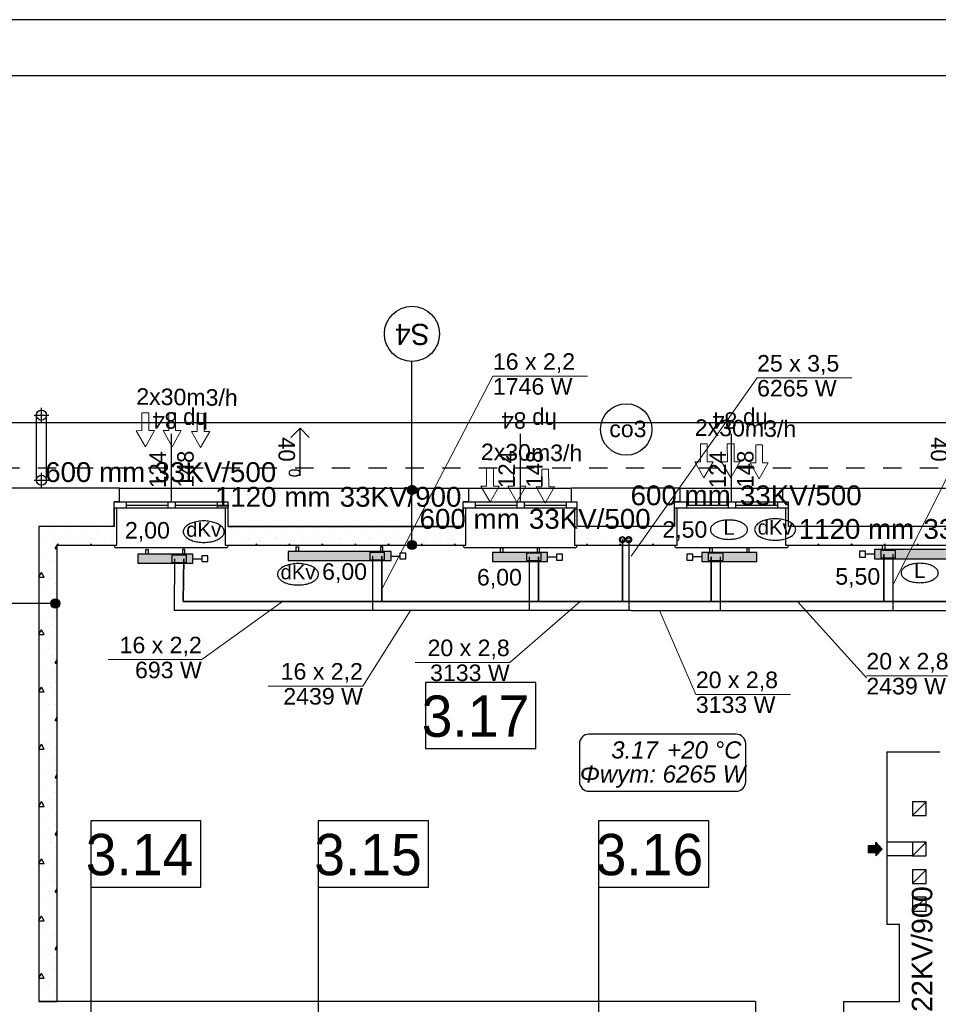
# Model space of a CAD drawing. Header units: millimetres. Extents: x 45180 to 119519, y 31297 to 302414.
# Tile 94 of 97: x 98672 to 108672, y 249520 to 260239. Entities that reach past the tile are written whole.
import ezdxf
from ezdxf.lldxf.tags import DXFTag

# ---------------------------------------------------------------- set-up
doc = ezdxf.new("R2010")
doc.units = ezdxf.units.MM
doc.header["$MEASUREMENT"] = 0
doc.linetypes.add('PHANTOM', pattern=[2.5, 1.25, -0.25, 0.25, -0.25, 0.25, -0.25])
doc.linetypes.add('Przerywana', pattern=[400, 200, -200])
doc.layers.get('0').update_dxf_attribs({"color": 252})
for name, color, linetype in [('#opisy', 7, 'Continuous'), ('#podkład', 252, 'Continuous'), ('_TABELA', 7, 'Continuous'), ('IS_Armatura_podłączeniowa_grz._dolnozas.', 7, 'SOLID'), ('IS_Armatura_Therm', 7, 'SOLID'), ('IS_Grafika', 7, 'SOLID'), ('IS_Grzejniki_Plan_rzut', 7, 'SOLID'), ('IS_Opisy_działek_Therm', 7, 'SOLID'), ('IS_Text_Armatury_Therm', 7, 'Continuous'), ('IS_Text_Konstrukcji', 7, 'Continuous'), ('IS_Text_Odbiornikow_Therm', 7, 'Continuous')]:
    doc.layers.add(name, color=color, linetype=linetype)
doc.layers.add('IS_Powrót', color=5, linetype='DASHDOT', lineweight=35)
doc.layers.add('IS_Zasilanie', color=1, linetype='SOLID', lineweight=30)
doc.styles.add('ARIAL', font='arial.ttf', dxfattribs={"width": 0.75})
doc.styles.add('GENERATED_STYLE_3', font='txt')
doc.styles.add('GENERATED_STYLE_4', font='txt')
doc.styles.add('GENERATED_STYLE_5', font='txt')
doc.styles.get("Standard").update_dxf_attribs({"font": 'arial.ttf', "bigfont": 'BIGFONT.SHX'})
tags = doc.linetypes.add('DASHDOT', pattern=[20, 10, -5, 0, -5]).pattern_tags.tags
tags[10:11] = [DXFTag(74, 4), DXFTag(75, 0), DXFTag(340, '0'), DXFTag(46, 0.0), DXFTag(50, 0.0), DXFTag(44, 0.0), DXFTag(45, 0.0)]
tags[8:9] = [DXFTag(74, 4), DXFTag(75, 0), DXFTag(340, '0'), DXFTag(46, 0.0), DXFTag(50, 0.0), DXFTag(44, 0.0), DXFTag(45, 0.0)]
tags[6:7] = [DXFTag(74, 4), DXFTag(75, 0), DXFTag(340, '0'), DXFTag(46, 0.0), DXFTag(50, 0.0), DXFTag(44, 0.0), DXFTag(45, 0.0)]
tags[4:5] = [DXFTag(74, 4), DXFTag(75, 0), DXFTag(340, '0'), DXFTag(46, 0.0), DXFTag(50, 0.0), DXFTag(44, 0.0), DXFTag(45, 0.0)]
tags = doc.linetypes.add('SOLID', pattern=[10, 10, 0]).pattern_tags.tags
tags[6:7] = [DXFTag(74, 4), DXFTag(75, 0), DXFTag(340, '0'), DXFTag(46, 0.0), DXFTag(50, 0.0), DXFTag(44, 0.0), DXFTag(45, 0.0)]
tags[4:5] = [DXFTag(74, 4), DXFTag(75, 0), DXFTag(340, '0'), DXFTag(46, 0.0), DXFTag(50, 0.0), DXFTag(44, 0.0), DXFTag(45, 0.0)]

# ---------------------------------------------------------------- blocks, each defined once
blk = doc.blocks.new('E210168')
at = {"color": 7, "lineweight": 13}
for p, q in [((19.4, 19.8), (19.4, 13.6)), ((19.4, 19.8), (37, 9.9)), ((19.4, 0), (37, 9.9)), ((19.4, 6.2), (19.4, 0))]:
    blk.add_line(p, q, dxfattribs=at)
blk.add_lwpolyline([(19.4, 13.6), (0, 13.6), (0, 6.2), (19.4, 6.2)], dxfattribs=at)

msp = doc.modelspace()

# ---------------------------------------------------------------- hatches: boundary and pattern name
at = {"layer": 'IS_Grzejniki_Plan_rzut', "ltscale": 10}
for points in [[(100557, 254421), (99957, 254421), (99957, 254321), (100557, 254321)], [(102714, 254450), (101594, 254450), (101594, 254350), (102714, 254350)], [(104419, 254440), (103819, 254440), (103819, 254340), (104419, 254340)], [(106698, 254440), (106098, 254440), (106098, 254340), (106698, 254340)], [(109097, 254470), (107977, 254470), (107977, 254370), (109097, 254370)]]:
    msp.add_hatch(color=251, dxfattribs=at).paths.add_polyline_path(points)

# ---------------------------------------------------------------- linework, layer by layer
at = {"layer": '#podkład', "linetype": 'Continuous'}
for p, q in [((102942, 255120), (102942, 256519)), ((98910, 255855), (98910, 256015)), ((98830, 255935), (98990, 255935)), ((98855, 255225), (98855, 255935)), ((98965, 255225), (98965, 255935)), ((113800, 255850), (97860, 255850)), ((101724, 255791), (101624, 255691)), ((101724, 255273), (101724, 255791)), ((101724, 255791), (101824, 255691)), ((100325, 254990), (100325, 255730)), ((104125, 254990), (104125, 255730)), ((106420, 254990), (106420, 255730)), ((98830, 255225), (98990, 255225)), ((98910, 255145), (98910, 255305)), ((99760, 255140), (98470, 255140)), ((99760, 254990), (99760, 255140)), ((99760, 255140), (100880, 255140)), ((100880, 254990), (100880, 255140)), ((100880, 255140), (103560, 255140)), ((103560, 254990), (103560, 255140)), ((103560, 255140), (104680, 255140)), ((104680, 254990), (104680, 255140)), ((105860, 255140), (104680, 255140)), ((105860, 254990), (105860, 255140)), ((105860, 255140), (106980, 255140)), ((106980, 255140), (110000, 255140)), ((106980, 254990), (106980, 255140)), ((102942, 254570), (102942, 255070)), ((99700, 254720), (99700, 254990)), ((99760, 254990), (99700, 254990)), ((99700, 254990), (100940, 254990)), ((100940, 254920), (99700, 254920)), ((99730, 254920), (99700, 254920)), ((99700, 254920), (99700, 254720)), ((99730, 254520), (99730, 254920)), ((99830, 254990), (99830, 254920)), ((99830, 254955), (100285, 254955)), ((100285, 254990), (100285, 254920)), ((100365, 254990), (100365, 254920)), ((100365, 254955), (100820, 254955)), ((100820, 254990), (100820, 254920)), ((100880, 254990), (100940, 254990)), ((100940, 254920), (100910, 254920)), ((100910, 254920), (100910, 254520)), ((100940, 254720), (100940, 254990)), ((100940, 254720), (100940, 254920)), ((103500, 254720), (103500, 254990)), ((103560, 254990), (103500, 254990)), ((103500, 254990), (104740, 254990)), ((104740, 254920), (103500, 254920)), ((103530, 254920), (103500, 254920)), ((103500, 254920), (103500, 254720)), ((103530, 254520), (103530, 254920)), ((103630, 254990), (103630, 254920)), ((103630, 254955), (104085, 254955)), ((104085, 254990), (104085, 254920)), ((104165, 254990), (104165, 254920)), ((104165, 254955), (104620, 254955)), ((104620, 254990), (104620, 254920)), ((104680, 254990), (104740, 254990)), ((104740, 254920), (104710, 254920)), ((104710, 254920), (104710, 254520)), ((104740, 254720), (104740, 254990)), ((104740, 254720), (104740, 254920)), ((105800, 254720), (105800, 254990)), ((105860, 254990), (105800, 254990)), ((105800, 254990), (107040, 254990)), ((107040, 254920), (105800, 254920)), ((105830, 254920), (105800, 254920)), ((105800, 254920), (105800, 254720)), ((105830, 254520), (105830, 254920)), ((105930, 254990), (105930, 254920)), ((105930, 254955), (106385, 254955)), ((106385, 254990), (106385, 254920)), ((106465, 254990), (106465, 254920)), ((106465, 254955), (106920, 254955)), ((106920, 254990), (106920, 254920)), ((106980, 254990), (107040, 254990)), ((107040, 254920), (107010, 254920)), ((107010, 254920), (107010, 254520)), ((107040, 254720), (107040, 254990)), ((107040, 254720), (107040, 254920)), ((99700, 254720), (98880, 254720)), ((98880, 254720), (98880, 249550)), ((99700, 254720), (98880, 254720)), ((98880, 254720), (98880, 249550)), ((99059, 254706), (99059, 254706)), ((99179, 254706), (99179, 254706)), ((99359, 254706), (99359, 254706)), ((99479, 254706), (99479, 254706)), ((99659, 254706), (99659, 254706)), ((100940, 254720), (103500, 254720)), ((103500, 254720), (100940, 254720)), ((100979, 254706), (100979, 254706)), ((101159, 254706), (101159, 254706)), ((101279, 254706), (101279, 254706)), ((101459, 254706), (101459, 254706)), ((101579, 254706), (101579, 254706)), ((101759, 254706), (101759, 254706)), ((101879, 254706), (101879, 254706)), ((102059, 254706), (102059, 254706)), ((102179, 254706), (102179, 254706)), ((102359, 254706), (102359, 254706)), ((102479, 254706), (102479, 254706)), ((102659, 254706), (102659, 254706)), ((102779, 254706), (102779, 254706)), ((102959, 254706), (102959, 254706)), ((103079, 254706), (103079, 254706)), ((103259, 254706), (103259, 254706)), ((103379, 254706), (103379, 254706)), ((105800, 254720), (104740, 254720)), ((105800, 254720), (104740, 254720)), ((104759, 254706), (104759, 254706)), ((104879, 254706), (104879, 254706)), ((105059, 254706), (105059, 254706)), ((105179, 254706), (105179, 254706)), ((105359, 254706), (105359, 254706)), ((105479, 254706), (105479, 254706)), ((105659, 254706), (105659, 254706)), ((105779, 254706), (105779, 254706)), ((109940, 254720), (107040, 254720)), ((109940, 254720), (107040, 254720)), ((107159, 254706), (107159, 254706)), ((107279, 254706), (107279, 254706)), ((107459, 254706), (107459, 254706)), ((107579, 254706), (107579, 254706)), ((107759, 254706), (107759, 254706)), ((107879, 254706), (107879, 254706)), ((108059, 254706), (108059, 254706)), ((108179, 254706), (108179, 254706)), ((108359, 254706), (108359, 254706)), ((108479, 254706), (108479, 254706)), ((108659, 254706), (108659, 254706)), ((99020, 254671), (99020, 254671)), ((99059, 254586), (99059, 254586)), ((99105, 254586), (99105, 254586)), ((99169, 254650), (99169, 254650)), ((99179, 254586), (99179, 254586)), ((99359, 254586), (99359, 254586)), ((99360, 254671), (99360, 254671)), ((99445, 254586), (99445, 254586)), ((99479, 254586), (99479, 254586)), ((99508, 254650), (99508, 254650)), ((99659, 254586), (99659, 254586)), ((99699, 254671), (99699, 254671)), ((100979, 254586), (100979, 254586)), ((101057, 254671), (101057, 254671)), ((101142, 254586), (101142, 254586)), ((101159, 254586), (101159, 254586)), ((101205, 254650), (101205, 254650)), ((101279, 254586), (101279, 254586)), ((101396, 254671), (101396, 254671)), ((101459, 254586), (101459, 254586)), ((101481, 254586), (101481, 254586)), ((101545, 254650), (101545, 254650)), ((101579, 254586), (101579, 254586)), ((101736, 254671), (101736, 254671)), ((101759, 254586), (101759, 254586)), ((101820, 254586), (101820, 254586)), ((101879, 254586), (101879, 254586)), ((101884, 254650), (101884, 254650)), ((102059, 254586), (102059, 254586)), ((102075, 254671), (102075, 254671)), ((102160, 254586), (102160, 254586)), ((102179, 254586), (102179, 254586)), ((102224, 254650), (102224, 254650)), ((102359, 254586), (102359, 254586)), ((102414, 254671), (102414, 254671)), ((102479, 254586), (102479, 254586)), ((102499, 254586), (102499, 254586)), ((102563, 254650), (102563, 254650)), ((102659, 254586), (102659, 254586)), ((102754, 254671), (102754, 254671)), ((102779, 254586), (102779, 254586)), ((102839, 254586), (102839, 254586)), ((102902, 254650), (102902, 254650)), ((102959, 254586), (102959, 254586)), ((103079, 254586), (103079, 254586)), ((103093, 254671), (103093, 254671)), ((103178, 254586), (103178, 254586)), ((103242, 254650), (103242, 254650)), ((103259, 254586), (103259, 254586)), ((103379, 254586), (103379, 254586)), ((103433, 254671), (103433, 254671)), ((103518, 254586), (103518, 254586)), ((104759, 254586), (104759, 254586)), ((104790, 254671), (104790, 254671)), ((104875, 254586), (104875, 254586)), ((104879, 254586), (104879, 254586)), ((104939, 254650), (104939, 254650)), ((105059, 254586), (105059, 254586)), ((105130, 254671), (105130, 254671)), ((105179, 254586), (105179, 254586)), ((105215, 254586), (105215, 254586)), ((105278, 254650), (105278, 254650)), ((105359, 254586), (105359, 254586)), ((105469, 254671), (105469, 254671)), ((105479, 254586), (105479, 254586)), ((105554, 254586), (105554, 254586)), ((105618, 254650), (105618, 254650)), ((105659, 254586), (105659, 254586)), ((105779, 254586), (105779, 254586)), ((105809, 254671), (105809, 254671)), ((107159, 254586), (107159, 254586)), ((107166, 254671), (107166, 254671)), ((107251, 254586), (107251, 254586)), ((107279, 254586), (107279, 254586)), ((107315, 254650), (107315, 254650)), ((107459, 254586), (107459, 254586)), ((107506, 254671), (107506, 254671)), ((107579, 254586), (107579, 254586)), ((107590, 254586), (107590, 254586)), ((107654, 254650), (107654, 254650)), ((107759, 254586), (107759, 254586)), ((107845, 254671), (107845, 254671)), ((107879, 254586), (107879, 254586)), ((107930, 254586), (107930, 254586)), ((107994, 254650), (107994, 254650)), ((108059, 254586), (108059, 254586)), ((108179, 254586), (108179, 254586)), ((108184, 254671), (108184, 254671)), ((108269, 254586), (108269, 254586)), ((108333, 254650), (108333, 254650)), ((108359, 254586), (108359, 254586)), ((108479, 254586), (108479, 254586)), ((108524, 254671), (108524, 254671)), ((108609, 254586), (108609, 254586)), ((108659, 254586), (108659, 254586)), ((98914, 254565), (98914, 254565)), ((98999, 254480), (98999, 254480)), ((99059, 254481), (99080, 254518)), ((99059, 254481), (99080, 254481)), ((99080, 254520), (99730, 254520)), ((99080, 249550), (99080, 254520)), ((99081, 254520), (99089, 254533)), ((99096, 254520), (99089, 254533)), ((99254, 254565), (99254, 254565)), ((99441, 254520), (99449, 254533)), ((99456, 254520), (99449, 254533)), ((99593, 254565), (99593, 254565)), ((99700, 254510), (99700, 254520)), ((100920, 254490), (99720, 254490)), ((100910, 254520), (103530, 254520)), ((100940, 254510), (100940, 254520)), ((100951, 254565), (100951, 254565)), ((101241, 254520), (101249, 254533)), ((101256, 254520), (101249, 254533)), ((101290, 254565), (101290, 254565)), ((101601, 254520), (101609, 254533)), ((101616, 254520), (101609, 254533)), ((101630, 254565), (101630, 254565)), ((101961, 254520), (101969, 254533)), ((101969, 254565), (101969, 254565)), ((101976, 254520), (101969, 254533)), ((102308, 254565), (102308, 254565)), ((102321, 254520), (102329, 254533)), ((102336, 254520), (102329, 254533)), ((102648, 254565), (102648, 254565)), ((102681, 254520), (102689, 254533)), ((102696, 254520), (102689, 254533)), ((102987, 254565), (102987, 254565)), ((103041, 254520), (103049, 254533)), ((103056, 254520), (103049, 254533)), ((103327, 254565), (103327, 254565)), ((103401, 254520), (103409, 254533)), ((103416, 254520), (103409, 254533)), ((103500, 254510), (103500, 254520)), ((104720, 254490), (103520, 254490)), ((104710, 254520), (105830, 254520)), ((104740, 254510), (104740, 254520)), ((104841, 254520), (104849, 254533)), ((104856, 254520), (104849, 254533)), ((105024, 254565), (105024, 254565)), ((105201, 254520), (105209, 254533)), ((105216, 254520), (105209, 254533)), ((105363, 254565), (105363, 254565)), ((105561, 254520), (105569, 254533)), ((105576, 254520), (105569, 254533)), ((105702, 254565), (105702, 254565)), ((105800, 254510), (105800, 254520)), ((107020, 254490), (105820, 254490)), ((107011, 254529), (107010, 254531)), ((107010, 254520), (109970, 254520)), ((107016, 254520), (107011, 254529)), ((107040, 254510), (107040, 254520)), ((107060, 254565), (107060, 254565)), ((107361, 254520), (107369, 254533)), ((107376, 254520), (107369, 254533)), ((107400, 254565), (107400, 254565)), ((107721, 254520), (107729, 254533)), ((107736, 254520), (107729, 254533)), ((107739, 254565), (107739, 254565)), ((108078, 254565), (108078, 254565)), ((108081, 254520), (108089, 254533)), ((108096, 254520), (108089, 254533)), ((108418, 254565), (108418, 254565)), ((108441, 254520), (108449, 254533)), ((108456, 254520), (108449, 254533)), ((98935, 254416), (98935, 254416)), ((99059, 254466), (99059, 254466)), ((99020, 254331), (99020, 254331)), ((99059, 254346), (99059, 254346)), ((98880, 254172), (98909, 254222)), ((98880, 254170), (98939, 254170)), ((98939, 254170), (98909, 254222)), ((98914, 254225), (98914, 254225)), ((99059, 254226), (99059, 254226)), ((98935, 254077), (98935, 254077)), ((98999, 254140), (98999, 254140)), ((99059, 254106), (99059, 254106)), ((99020, 253992), (99020, 253992)), ((99059, 253986), (99059, 253986)), ((99010, 253884), (98510, 253884)), ((98914, 253886), (98914, 253886)), ((99059, 253858), (99080, 253895)), ((99059, 253866), (99059, 253866)), ((99059, 253858), (99080, 253858)), ((98935, 253737), (98935, 253737)), ((98999, 253801), (98999, 253801)), ((99059, 253746), (99059, 253746)), ((99020, 253652), (99020, 253652)), ((99059, 253626), (99059, 253626)), ((98880, 253548), (98909, 253598)), ((98880, 253546), (98939, 253546)), ((98939, 253546), (98909, 253598)), ((98914, 253546), (98914, 253546)), ((98999, 253462), (98999, 253462)), ((99059, 253506), (99059, 253506)), ((98935, 253398), (98935, 253398)), ((99020, 253313), (99020, 253313)), ((99059, 253386), (99059, 253386)), ((98914, 253207), (98914, 253207)), ((99059, 253234), (99080, 253271)), ((99059, 253266), (99059, 253266)), ((99059, 253234), (99080, 253234)), ((98999, 253122), (98999, 253122)), ((99059, 253146), (99059, 253146)), ((98880, 252925), (98909, 252974)), ((98939, 252923), (98909, 252974)), ((98935, 253059), (98935, 253059)), ((99020, 252974), (99020, 252974)), ((99059, 253026), (99059, 253026)), ((104291, 253025), (103091, 253025)), ((103091, 253025), (103091, 252305)), ((104291, 252305), (104291, 253025)), ((98880, 252923), (98939, 252923)), ((98914, 252868), (98914, 252868)), ((99059, 252906), (99059, 252906)), ((98999, 252783), (98999, 252783)), ((99059, 252786), (99059, 252786)), ((98935, 252719), (98935, 252719)), ((99059, 252666), (99059, 252666)), ((99020, 252634), (99020, 252634)), ((99059, 252611), (99080, 252648)), ((99059, 252611), (99080, 252611)), ((99059, 252546), (99059, 252546)), ((98914, 252528), (98914, 252528)), ((98999, 252443), (98999, 252443)), ((98880, 252301), (98909, 252351)), ((98939, 252299), (98909, 252351)), ((98935, 252380), (98935, 252380)), ((99059, 252426), (99059, 252426)), ((98880, 252299), (98939, 252299)), ((99020, 252295), (99020, 252295)), ((99059, 252306), (99059, 252306)), ((103091, 252305), (104291, 252305)), ((108110, 252270), (108110, 250390)), ((108110, 252270), (108690, 252270)), ((98914, 252189), (98914, 252189)), ((99059, 252186), (99059, 252186)), ((98935, 252040), (98935, 252040)), ((98999, 252104), (98999, 252104)), ((99059, 252066), (99059, 252066)), ((99059, 251987), (99080, 252024)), ((99020, 251955), (99020, 251955)), ((99059, 251987), (99080, 251987)), ((99059, 251946), (99059, 251946)), ((98914, 251849), (98914, 251849)), ((99059, 251826), (99059, 251826)), ((98880, 251678), (98909, 251727)), ((98939, 251675), (98909, 251727)), ((98935, 251701), (98935, 251701)), ((98999, 251765), (98999, 251765)), ((99059, 251706), (99059, 251706)), ((108540, 251725), (108390, 251725)), ((108390, 251725), (108390, 251575)), ((108390, 251575), (108540, 251725)), ((108540, 251575), (108540, 251725)), ((98880, 251675), (98939, 251675)), ((99020, 251616), (99020, 251616)), ((99059, 251586), (99059, 251586)), ((98914, 251510), (98914, 251510)), ((100645, 251517), (99445, 251517)), ((99445, 251517), (99445, 250797)), ((99445, 251517), (99445, 248887)), ((100645, 250797), (100645, 251517)), ((103121, 251517), (101921, 251517)), ((101921, 251517), (101921, 250797)), ((101921, 251517), (101921, 248887)), ((103121, 250797), (103121, 251517)), ((106174, 251517), (104974, 251517)), ((104974, 251517), (104974, 250797)), ((104974, 251517), (104974, 248887)), ((106174, 250797), (106174, 251517)), ((108390, 251575), (108540, 251575)), ((98999, 251425), (98999, 251425)), ((99059, 251466), (99059, 251466)), ((99059, 251364), (99080, 251401)), ((98935, 251361), (98935, 251361)), ((99020, 251277), (99020, 251277)), ((99059, 251364), (99080, 251364)), ((99059, 251346), (99059, 251346)), ((108060, 251210), (107990, 251285)), ((107990, 251250), (107990, 251285)), ((108390, 251285), (108110, 251285)), ((108540, 251285), (108390, 251285)), ((108390, 251285), (108390, 251135)), ((108390, 251135), (108540, 251285)), ((108540, 251135), (108540, 251285)), ((98914, 251171), (98914, 251171)), ((99059, 251226), (99059, 251226)), ((107910, 251170), (107910, 251250)), ((107910, 251250), (107990, 251250)), ((107990, 251170), (107910, 251170)), ((108060, 251210), (107990, 251135)), ((107990, 251170), (107990, 251135)), ((98880, 251054), (98909, 251104)), ((98880, 251052), (98939, 251052)), ((98939, 251052), (98909, 251104)), ((98999, 251086), (98999, 251086)), ((99059, 251106), (99059, 251106)), ((108390, 251135), (108110, 251135)), ((108390, 251135), (108540, 251135)), ((98935, 251022), (98935, 251022)), ((99020, 250937), (99020, 250937)), ((99059, 250986), (99059, 250986)), ((108540, 250985), (108390, 250985)), ((108390, 250985), (108390, 250835)), ((108390, 250835), (108540, 250985)), ((108540, 250835), (108540, 250985)), ((98914, 250831), (98914, 250831)), ((99059, 250866), (99059, 250866)), ((108390, 250835), (108540, 250835)), ((98999, 250746), (98999, 250746)), ((99059, 250740), (99080, 250777)), ((99059, 250746), (99059, 250746)), ((99059, 250740), (99080, 250740)), ((99445, 250797), (100645, 250797)), ((101921, 250797), (103121, 250797)), ((104974, 250797), (106174, 250797)), ((98935, 250683), (98935, 250683)), ((99059, 250626), (99059, 250626)), ((108540, 250685), (108390, 250685)), ((108390, 250685), (108390, 250535)), ((108390, 250535), (108540, 250685)), ((108540, 250535), (108540, 250685)), ((99020, 250598), (99020, 250598)), ((108390, 250535), (108540, 250535)), ((98880, 250431), (98909, 250480)), ((98880, 250428), (98939, 250428)), ((98939, 250428), (98909, 250480)), ((98914, 250492), (98914, 250492)), ((98999, 250407), (98999, 250407)), ((99059, 250506), (99059, 250506)), ((98935, 250343), (98935, 250343)), ((99059, 250386), (99059, 250386)), ((108250, 250390), (108110, 250390)), ((108250, 249550), (108250, 250390)), ((99020, 250258), (99020, 250258)), ((99059, 250266), (99059, 250266)), ((98914, 250152), (98914, 250152)), ((99059, 250117), (99080, 250153)), ((99059, 250146), (99059, 250146)), ((99059, 250117), (99080, 250117)), ((98935, 250004), (98935, 250004)), ((98999, 250067), (98999, 250067)), ((99059, 250026), (99059, 250026)), ((99020, 249919), (99020, 249919)), ((99059, 249906), (99059, 249906)), ((98880, 249807), (98909, 249857)), ((98880, 249805), (98939, 249805)), ((98939, 249805), (98909, 249857)), ((98914, 249813), (98914, 249813)), ((99059, 249786), (99059, 249786)), ((98935, 249664), (98935, 249664)), ((98999, 249728), (98999, 249728)), ((99059, 249666), (99059, 249666)), ((106680, 249550), (98880, 249550)), ((98880, 249550), (99080, 249550)), ((99020, 249580), (99020, 249580)), ((106680, 249550), (106680, 249390)), ((107640, 249550), (107640, 249390)), ((107640, 249550), (108250, 249550))]:
    msp.add_line(p, q, dxfattribs=at)
at = {"layer": '#podkład', "linetype": 'Przerywana'}
msp.add_line((98470, 255360), (113330, 255360), dxfattribs=at)
at = {"layer": '#podkład', "linetype": 'Continuous'}
for centre, radius in [((102942, 256819), 300), ((98910, 255935), 55), ((98910, 255225), 55), ((102942, 255120), 50), ((102942, 254520), 50), ((99060, 253884), 50)]:
    msp.add_circle(centre, radius, dxfattribs=at)
for centre, start, end in [((99720, 254510), 180, 270), ((100920, 254510), 270, 0), ((103520, 254510), 180, 270), ((104720, 254510), 270, 0), ((105820, 254510), 180, 270), ((107020, 254510), 270, 0)]:
    msp.add_arc(centre, 20, start, end, dxfattribs=at)
at = {"layer": '#podkład', "linetype": 'Continuous', "extrusion": (0, 0, -1)}
for points in [[(-102896, 255101), (-102896, 255139), (-102892, 255120)], [(-102896, 255139), (-102907, 255085), (-102907, 255155)], [(-102896, 255139), (-102896, 255101), (-102907, 255085)], [(-102907, 255155), (-102923, 255074), (-102923, 255166)], [(-102907, 255155), (-102907, 255085), (-102923, 255074)], [(-102923, 255166), (-102942, 255070), (-102942, 255170)], [(-102923, 255166), (-102923, 255074), (-102942, 255070)], [(-102942, 255170), (-102942, 255070), (-102961, 255074)], [(-102942, 255170), (-102961, 255074), (-102961, 255166)], [(-102961, 255166), (-102961, 255074), (-102977, 255085)], [(-102961, 255166), (-102977, 255085), (-102977, 255155)], [(-102977, 255155), (-102977, 255085), (-102988, 255101)], [(-102977, 255155), (-102988, 255101), (-102988, 255139)], [(-102988, 255139), (-102988, 255101), (-102992, 255120)], [(-102896, 254501), (-102896, 254539), (-102892, 254520)], [(-102896, 254539), (-102907, 254485), (-102907, 254555)], [(-102896, 254539), (-102896, 254501), (-102907, 254485)], [(-102907, 254555), (-102923, 254474), (-102923, 254566)], [(-102907, 254555), (-102907, 254485), (-102923, 254474)], [(-102923, 254566), (-102942, 254470), (-102942, 254570)], [(-102923, 254566), (-102923, 254474), (-102942, 254470)], [(-102942, 254570), (-102942, 254470), (-102961, 254474)], [(-102942, 254570), (-102961, 254474), (-102961, 254566)], [(-102961, 254566), (-102961, 254474), (-102977, 254485)], [(-102961, 254566), (-102977, 254485), (-102977, 254555)], [(-102977, 254555), (-102977, 254485), (-102988, 254501)], [(-102977, 254555), (-102988, 254501), (-102988, 254539)], [(-102988, 254539), (-102988, 254501), (-102992, 254520)], [(-99014, 253865), (-99014, 253903), (-99010, 253884)], [(-99014, 253903), (-99025, 253849), (-99025, 253919)], [(-99014, 253903), (-99014, 253865), (-99025, 253849)], [(-99025, 253919), (-99041, 253838), (-99041, 253930)], [(-99025, 253919), (-99025, 253849), (-99041, 253838)], [(-99041, 253930), (-99060, 253834), (-99060, 253934)], [(-99041, 253930), (-99041, 253838), (-99060, 253834)], [(-99060, 253934), (-99060, 253834), (-99079, 253838)], [(-99060, 253934), (-99079, 253838), (-99079, 253930)], [(-99079, 253930), (-99079, 253838), (-99095, 253849)], [(-99079, 253930), (-99095, 253849), (-99095, 253919)], [(-99095, 253919), (-99095, 253849), (-99106, 253865)], [(-99095, 253919), (-99106, 253865), (-99106, 253903)], [(-99106, 253903), (-99106, 253865), (-99110, 253884)], [(-107990, 251250), (-108060, 251210), (-107990, 251285)], [(-107990, 251170), (-107910, 251250), (-107910, 251170)], [(-107910, 251250), (-107990, 251170), (-107990, 251250)], [(-107990, 251170), (-108060, 251210), (-107990, 251250)], [(-108060, 251210), (-107990, 251170), (-107990, 251135)]]:
    msp.add_solid(points, dxfattribs=at)
at = {"layer": '_TABELA', "color": 7}
for p, q in [((117024, 260239), (55024, 260239)), ((116424, 259629), (57524, 259629))]:
    msp.add_line(p, q, dxfattribs=at)
at = {"layer": 'IS_Armatura_podłączeniowa_grz._dolnozas.', "ltscale": 10}
for p, q in [((100487, 254411), (100327, 254411)), ((100327, 254411), (100327, 254331)), ((100487, 254331), (100487, 254411)), ((100487, 254411), (100487, 254411)), ((102644, 254440), (102484, 254440)), ((102484, 254440), (102484, 254360)), ((102644, 254360), (102644, 254440)), ((102644, 254440), (102644, 254440)), ((104349, 254430), (104189, 254430)), ((104189, 254430), (104189, 254350)), ((104349, 254350), (104349, 254430)), ((104349, 254430), (104349, 254430)), ((106328, 254430), (106168, 254430)), ((106168, 254430), (106168, 254350)), ((106328, 254350), (106328, 254430)), ((106328, 254430), (106328, 254430)), ((108207, 254460), (108047, 254460)), ((108047, 254460), (108047, 254380)), ((108047, 254380), (108207, 254380)), ((108207, 254380), (108207, 254460)), ((108207, 254460), (108207, 254460)), ((100327, 254331), (100487, 254331)), ((102484, 254360), (102644, 254360)), ((104189, 254350), (104349, 254350)), ((106168, 254350), (106328, 254350))]:
    msp.add_line(p, q, dxfattribs=at)
at = {"layer": 'IS_Armatura_Therm', "ltscale": 10}
for p, q in [((100557, 254371), (100655, 254371)), ((100720, 254404), (100655, 254404)), ((100655, 254404), (100655, 254339)), ((100720, 254339), (100720, 254404)), ((102714, 254400), (102811, 254400)), ((102876, 254433), (102811, 254433)), ((102811, 254433), (102811, 254368)), ((102811, 254368), (102876, 254368)), ((102876, 254368), (102876, 254433)), ((104419, 254390), (104516, 254390)), ((104581, 254422), (104516, 254422)), ((104516, 254422), (104516, 254357)), ((104581, 254357), (104581, 254422)), ((106001, 254422), (105936, 254422)), ((105936, 254422), (105936, 254357)), ((106001, 254357), (106001, 254422)), ((106098, 254390), (106001, 254390)), ((107880, 254452), (107814, 254452)), ((107814, 254452), (107814, 254387)), ((107814, 254387), (107880, 254387)), ((107880, 254387), (107880, 254452)), ((107977, 254420), (107880, 254420)), ((100655, 254339), (100720, 254339)), ((104516, 254357), (104581, 254357)), ((105936, 254357), (106001, 254357))]:
    msp.add_line(p, q, dxfattribs=at)
at = {"layer": 'IS_Grafika', "ltscale": 10}
msp.add_circle((105275, 255778), 280, dxfattribs=at)
for points, knots in [([(106896, 254805), (106885, 254805), (106863, 254804), (106832, 254801), (106802, 254795), (106775, 254787), (106750, 254777), (106728, 254766), (106709, 254753), (106693, 254739), (106682, 254723), (106674, 254706), (106672, 254694), (106672, 254689)], [0, 0, 0, 0, 33.024043, 64.733497, 94.961552, 123.540383, 150.314771, 175.16102, 198.015155, 218.916387, 238.072713, 255.947572, 273.334314, 273.334314, 273.334314, 273.334314]), ([(107119, 254689), (107119, 254694), (107117, 254706), (107110, 254723), (107098, 254739), (107083, 254753), (107064, 254766), (107042, 254777), (107017, 254787), (106989, 254795), (106960, 254801), (106928, 254804), (106907, 254805), (106896, 254805)], [0, 0, 0, 0, 17.386742, 35.2616, 54.417927, 75.319159, 98.173293, 123.019543, 149.793931, 178.372762, 208.600817, 240.310271, 273.334314, 273.334314, 273.334314, 273.334314]), ([(100675, 254782), (100664, 254782), (100643, 254781), (100611, 254777), (100582, 254771), (100554, 254763), (100529, 254754), (100507, 254742), (100488, 254729), (100473, 254715), (100461, 254699), (100454, 254683), (100452, 254671), (100452, 254665)], [0, 0, 0, 0, 33.024043, 64.733497, 94.961552, 123.540383, 150.314771, 175.16102, 198.015155, 218.916387, 238.072713, 255.947572, 273.334314, 273.334314, 273.334314, 273.334314]), ([(100899, 254665), (100899, 254671), (100897, 254683), (100890, 254699), (100878, 254715), (100862, 254729), (100844, 254742), (100821, 254754), (100796, 254763), (100769, 254771), (100739, 254777), (100708, 254781), (100686, 254782), (100675, 254782)], [0, 0, 0, 0, 17.386742, 35.2616, 54.417927, 75.319159, 98.173293, 123.019543, 149.793931, 178.372762, 208.600817, 240.310271, 273.334314, 273.334314, 273.334314, 273.334314]), ([(106393, 254792), (106383, 254792), (106363, 254791), (106335, 254788), (106308, 254783), (106283, 254775), (106261, 254767), (106241, 254756), (106224, 254745), (106210, 254732), (106199, 254718), (106193, 254703), (106191, 254692), (106191, 254687)], [0, 0, 0, 0, 29.81303, 58.439291, 85.728194, 111.528232, 135.699277, 158.129661, 178.761629, 197.63058, 214.924287, 231.061128, 246.757311, 246.757311, 246.757311, 246.757311]), ([(106594, 254687), (106594, 254692), (106593, 254703), (106586, 254718), (106576, 254732), (106562, 254745), (106545, 254756), (106525, 254767), (106502, 254775), (106477, 254783), (106451, 254788), (106422, 254791), (106403, 254792), (106393, 254792)], [0, 0, 0, 0, 15.696184, 31.833024, 49.126731, 67.995682, 88.62765, 111.058035, 135.229079, 161.029117, 188.31802, 216.944282, 246.757311, 246.757311, 246.757311, 246.757311]), ([(106672, 254689), (106672, 254683), (106674, 254671), (106682, 254654), (106693, 254639), (106709, 254624), (106728, 254611), (106750, 254600), (106775, 254590), (106802, 254582), (106832, 254577), (106863, 254573), (106885, 254572), (106896, 254572)], [0, 0, 0, 0, 17.386742, 35.2616, 54.417927, 75.319159, 98.173293, 123.019543, 149.793931, 178.372762, 208.600817, 240.310271, 273.334314, 273.334314, 273.334314, 273.334314]), ([(106896, 254572), (106907, 254572), (106928, 254573), (106960, 254577), (106989, 254582), (107017, 254590), (107042, 254600), (107064, 254611), (107083, 254624), (107098, 254639), (107110, 254654), (107117, 254671), (107119, 254683), (107119, 254689)], [0, 0, 0, 0, 33.024043, 64.733497, 94.961552, 123.540383, 150.314771, 175.16102, 198.015155, 218.916387, 238.072713, 255.947572, 273.334314, 273.334314, 273.334314, 273.334314]), ([(100452, 254665), (100452, 254659), (100454, 254647), (100461, 254631), (100473, 254615), (100488, 254601), (100507, 254588), (100529, 254576), (100554, 254567), (100582, 254559), (100611, 254553), (100643, 254549), (100664, 254549), (100675, 254549)], [0, 0, 0, 0, 17.386742, 35.2616, 54.417927, 75.319159, 98.173293, 123.019543, 149.793931, 178.372762, 208.600817, 240.310271, 273.334314, 273.334314, 273.334314, 273.334314]), ([(100675, 254549), (100686, 254549), (100708, 254549), (100739, 254553), (100769, 254559), (100796, 254567), (100821, 254576), (100844, 254588), (100862, 254601), (100878, 254615), (100890, 254631), (100897, 254647), (100899, 254659), (100899, 254665)], [0, 0, 0, 0, 33.024043, 64.733497, 94.961552, 123.540383, 150.314771, 175.16102, 198.015155, 218.916387, 238.072713, 255.947572, 273.334314, 273.334314, 273.334314, 273.334314]), ([(106191, 254687), (106191, 254681), (106193, 254671), (106199, 254656), (106210, 254642), (106224, 254629), (106241, 254617), (106261, 254607), (106283, 254598), (106308, 254591), (106335, 254586), (106363, 254582), (106383, 254582), (106393, 254582)], [0, 0, 0, 0, 15.696184, 31.833024, 49.126731, 67.995682, 88.62765, 111.058035, 135.229079, 161.029117, 188.31802, 216.944282, 246.757311, 246.757311, 246.757311, 246.757311]), ([(106393, 254582), (106403, 254582), (106422, 254582), (106451, 254586), (106477, 254591), (106502, 254598), (106525, 254607), (106545, 254617), (106562, 254629), (106576, 254642), (106586, 254656), (106593, 254671), (106594, 254681), (106594, 254687)], [0, 0, 0, 0, 29.81303, 58.439291, 85.728194, 111.528232, 135.699277, 158.129661, 178.761629, 197.63058, 214.924287, 231.061128, 246.757311, 246.757311, 246.757311, 246.757311]), ([(101702, 254318), (101691, 254318), (101669, 254317), (101638, 254313), (101608, 254307), (101580, 254299), (101555, 254290), (101533, 254278), (101514, 254265), (101499, 254251), (101487, 254236), (101480, 254219), (101478, 254207), (101478, 254201)], [0, 0, 0, 0, 33.024043, 64.733497, 94.961552, 123.540383, 150.314771, 175.16102, 198.015155, 218.916387, 238.072713, 255.947572, 273.334314, 273.334314, 273.334314, 273.334314]), ([(101925, 254201), (101925, 254207), (101923, 254219), (101916, 254236), (101904, 254251), (101889, 254265), (101870, 254278), (101848, 254290), (101823, 254299), (101795, 254307), (101766, 254313), (101734, 254317), (101713, 254318), (101702, 254318)], [0, 0, 0, 0, 17.386742, 35.2616, 54.417927, 75.319159, 98.173293, 123.019543, 149.793931, 178.372762, 208.600817, 240.310271, 273.334314, 273.334314, 273.334314, 273.334314]), ([(108469, 254321), (108459, 254321), (108440, 254320), (108412, 254317), (108385, 254312), (108360, 254304), (108338, 254296), (108318, 254285), (108300, 254274), (108286, 254261), (108276, 254247), (108269, 254232), (108268, 254221), (108268, 254216)], [0, 0, 0, 0, 29.81303, 58.439291, 85.728194, 111.528232, 135.699277, 158.129661, 178.761629, 197.63058, 214.924287, 231.061128, 246.757311, 246.757311, 246.757311, 246.757311]), ([(108671, 254216), (108671, 254221), (108669, 254232), (108663, 254247), (108652, 254261), (108638, 254274), (108621, 254285), (108601, 254296), (108579, 254304), (108554, 254312), (108527, 254317), (108499, 254320), (108479, 254321), (108469, 254321)], [0, 0, 0, 0, 15.696184, 31.833024, 49.126731, 67.995682, 88.62765, 111.058035, 135.229079, 161.029117, 188.31802, 216.944282, 246.757311, 246.757311, 246.757311, 246.757311]), ([(101478, 254201), (101478, 254195), (101480, 254184), (101487, 254167), (101499, 254151), (101514, 254137), (101533, 254124), (101555, 254113), (101580, 254103), (101608, 254095), (101638, 254089), (101669, 254085), (101691, 254085), (101702, 254085)], [0, 0, 0, 0, 17.386742, 35.2616, 54.417927, 75.319159, 98.173293, 123.019543, 149.793931, 178.372762, 208.600817, 240.310271, 273.334314, 273.334314, 273.334314, 273.334314]), ([(101702, 254085), (101713, 254085), (101734, 254085), (101766, 254089), (101795, 254095), (101823, 254103), (101848, 254113), (101870, 254124), (101889, 254137), (101904, 254151), (101916, 254167), (101923, 254184), (101925, 254195), (101925, 254201)], [0, 0, 0, 0, 33.024043, 64.733497, 94.961552, 123.540383, 150.314771, 175.16102, 198.015155, 218.916387, 238.072713, 255.947572, 273.334314, 273.334314, 273.334314, 273.334314]), ([(108268, 254216), (108268, 254210), (108269, 254200), (108276, 254185), (108286, 254171), (108300, 254158), (108318, 254146), (108338, 254136), (108360, 254127), (108385, 254120), (108412, 254114), (108440, 254111), (108459, 254110), (108469, 254110)], [0, 0, 0, 0, 15.696184, 31.833024, 49.126731, 67.995682, 88.62765, 111.058035, 135.229079, 161.029117, 188.31802, 216.944282, 246.757311, 246.757311, 246.757311, 246.757311]), ([(108469, 254110), (108479, 254110), (108499, 254111), (108527, 254114), (108554, 254120), (108579, 254127), (108601, 254136), (108621, 254146), (108638, 254158), (108652, 254171), (108663, 254185), (108669, 254200), (108671, 254210), (108671, 254216)], [0, 0, 0, 0, 29.81303, 58.439291, 85.728194, 111.528232, 135.699277, 158.129661, 178.761629, 197.63058, 214.924287, 231.061128, 246.757311, 246.757311, 246.757311, 246.757311])]:
    msp.add_open_spline(points, degree=3, knots=knots, dxfattribs=at)
at = {"layer": 'IS_Grzejniki_Plan_rzut', "ltscale": 10}
for p, q in [((101681, 254450), (101681, 254500)), ((101681, 254500), (101706, 254500)), ((101706, 254500), (101706, 254450)), ((102626, 254500), (102601, 254500)), ((102601, 254500), (102601, 254450)), ((102626, 254450), (102626, 254500)), ((103906, 254440), (103906, 254490)), ((103906, 254490), (103931, 254490)), ((103931, 254490), (103931, 254440)), ((104331, 254490), (104306, 254490)), ((104306, 254490), (104306, 254440)), ((104331, 254440), (104331, 254490)), ((106186, 254440), (106186, 254490)), ((106186, 254490), (106211, 254490)), ((106211, 254490), (106211, 254440)), ((106611, 254490), (106586, 254490)), ((106586, 254490), (106586, 254440)), ((106611, 254440), (106611, 254490)), ((108064, 254470), (108064, 254520)), ((108064, 254520), (108090, 254520)), ((108090, 254520), (108090, 254470)), ((100557, 254421), (99957, 254421)), ((99957, 254421), (99957, 254321)), ((100045, 254421), (100045, 254471)), ((100045, 254471), (100070, 254471)), ((100070, 254471), (100070, 254421)), ((100470, 254471), (100445, 254471)), ((100445, 254471), (100445, 254421)), ((100470, 254421), (100470, 254471)), ((100557, 254321), (100557, 254421)), ((100557, 254421), (100557, 254421)), ((102714, 254450), (101594, 254450)), ((101594, 254450), (101594, 254350)), ((102714, 254350), (102714, 254450)), ((102714, 254450), (102714, 254450)), ((104419, 254440), (103819, 254440)), ((103819, 254440), (103819, 254340)), ((104419, 254340), (104419, 254440)), ((104419, 254440), (104419, 254440)), ((106698, 254440), (106098, 254440)), ((106098, 254440), (106098, 254340)), ((106698, 254340), (106698, 254440)), ((106698, 254440), (106698, 254440)), ((109097, 254470), (107977, 254470)), ((107977, 254470), (107977, 254370)), ((107977, 254370), (109097, 254370)), ((99957, 254321), (100557, 254321)), ((101594, 254350), (102714, 254350)), ((103819, 254340), (104419, 254340)), ((106098, 254340), (106698, 254340))]:
    msp.add_line(p, q, dxfattribs=at)
at = {"layer": 'IS_Opisy_działek_Therm', "lineweight": 5, "ltscale": 10}
for p, q in [((108177, 254083), (109389, 256502)), ((102614, 254038), (103823, 256358)), ((103823, 256358), (104853, 256358)), ((105327, 254400), (106699, 256339)), ((106699, 256339), (107729, 256339)), ((101532, 253907), (100654, 253272)), ((104773, 253907), (104006, 253241)), ((107138, 253907), (107889, 253074)), ((102926, 253807), (102408, 252985)), ((105636, 253807), (106032, 252893)), ((100654, 253272), (99634, 253272)), ((104006, 253241), (102976, 253241)), ((107889, 253096), (108919, 253096)), ((102408, 252985), (101378, 252985)), ((106032, 252893), (107062, 252893))]:
    msp.add_line(p, q, dxfattribs=at)
at = {"layer": 'IS_Powrót', "ltscale": 10}
for p, q in [((105233, 254579), (105233, 253907)), ((100457, 254371), (100450, 253907)), ((102614, 254400), (102614, 253907)), ((104319, 254390), (104319, 253907)), ((106198, 254390), (106198, 253907)), ((108077, 254420), (108077, 253907)), ((102614, 253907), (100450, 253907)), ((104319, 253907), (102614, 253907)), ((105227, 253907), (104319, 253907)), ((105227, 253907), (106198, 253907)), ((106198, 253907), (108077, 253907)), ((108077, 253907), (110368, 253907))]:
    msp.add_line(p, q, dxfattribs=at)
at = {"layer": 'IS_Powrót', "color": 5, "lineweight": 0, "ltscale": 20}
msp.add_circle((105233, 254579), 34.1, dxfattribs=at)
at = {"layer": 'IS_Powrót', "color": 5, "lineweight": 30, "ltscale": 20}
msp.add_circle((105233, 254579), 22.1, dxfattribs=at)
at = {"layer": 'IS_Text_Konstrukcji', "linetype": 'SOLID', "ltscale": 10}
msp.add_lwpolyline([(104868, 251840), (106472, 251840, 0.414214), (106575, 251943), (106575, 252357, 0.414214), (106472, 252460), (104868, 252460, 0.414214), (104765, 252357), (104765, 251943, 0.414214), (104868, 251840)], format="xyb", dxfattribs=at)
at = {"layer": 'IS_Zasilanie', "ltscale": 10}
for p, q in [((105302, 254578), (105302, 253807)), ((100357, 254371), (100355, 253807)), ((102514, 254400), (102514, 253807)), ((104219, 254390), (104219, 253807)), ((106298, 254390), (106298, 253807)), ((108177, 254420), (108177, 253807)), ((102514, 253807), (100355, 253807)), ((104219, 253807), (102514, 253807)), ((105327, 253807), (104219, 253807)), ((105327, 253807), (106298, 253807)), ((106298, 253807), (108177, 253807)), ((108177, 253807), (110468, 253807))]:
    msp.add_line(p, q, dxfattribs=at)
at = {"layer": 'IS_Zasilanie', "color": 1, "linetype": 'PHANTOM', "lineweight": 0, "ltscale": 250}
msp.add_circle((105302, 254578), 34.1, dxfattribs=at)
at = {"layer": 'IS_Zasilanie', "color": 1, "linetype": 'PHANTOM', "lineweight": 30, "ltscale": 250}
msp.add_circle((105302, 254578), 22.1, dxfattribs=at)

# ---------------------------------------------------------------- block references
at = {"color": 7, "lineweight": 5, "xscale": 10, "yscale": 10, "zscale": 10, "rotation": 270.0966492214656}
for p in [(99940, 255959), (100232, 255960), (100542, 255950), (106021, 255620), (106313, 255620), (106623, 255610), (103692, 255355), (103984, 255356), (104294, 255346)]:
    msp.add_blockref('E210168', p, dxfattribs=at)

# ---------------------------------------------------------------- texts
at = {"layer": '#opisy', "color": 7, "lineweight": 0, "style": 'ARIAL'}
for p in [(99940, 256048, 140), (106020, 255709, 140), (103691, 255445, 140)]:
    msp.add_text('2x30m3/h', height=180, rotation=359.2172, dxfattribs=at).set_placement(p)
at = {"layer": '#podkład', "linetype": 'Continuous'}
for s, height, rotation, style, p in [('S4', 230, 180, 'GENERATED_STYLE_3', (103134, 256928)), ('hp 84', 180, 180, 'GENERATED_STYLE_5', (100719, 255966)), ('hp 84', 180, 180, 'GENERATED_STYLE_5', (104519, 255966)), ('hp 84', 180, 180, 'GENERATED_STYLE_5', (106814, 255966)), ('40', 180, 270, 'GENERATED_STYLE_5', (101489, 255695)), ('40', 180, 270, 'GENERATED_STYLE_5', (108591, 255695)), ('124', 180, 90, 'GENERATED_STYLE_5', (100264, 255141)), ('148', 180, 90, 'GENERATED_STYLE_5', (100566, 255146)), ('124', 180, 90, 'GENERATED_STYLE_5', (104064, 255141)), ('148', 180, 90, 'GENERATED_STYLE_5', (104366, 255146)), ('124', 180, 90, 'GENERATED_STYLE_5', (106359, 255141)), ('148', 180, 90, 'GENERATED_STYLE_5', (106661, 255146)), ('0', 126, 270, 'GENERATED_STYLE_5', (101600, 255352))]:
    msp.add_text(s, height=height, rotation=rotation, dxfattribs=dict(at, style=style)).set_placement(p)
at = {"layer": '#podkład', "linetype": 'Continuous', "style": 'GENERATED_STYLE_4'}
for s, p in [('3.17', (103048, 252432)), ('3.14', (99391, 250925)), ('3.15', (101878, 250925)), ('3.16', (104942, 250925))]:
    msp.add_text(s, height=450, dxfattribs=at).set_placement(p)
at = {"layer": 'IS_Grafika', "ltscale": 10}
for s, insert, char_height, attachment_point in [('\\fArial|b0|i0;co3', (105090, 255692), 180, 7), ('\\fArial|b0|i0;dKv', (106896, 254792), 158.4, 2), ('\\fArial|b0|i0;dKv', (100675, 254768), 158.4, 2), ('\\fArial|b0|i0;L', (106393, 254790), 158.4, 2), ('\\fArial|b0|i0;dKv', (101702, 254305), 158.4, 2), ('\\fArial|b0|i0;L', (108469, 254319), 158.4, 2)]:
    msp.add_mtext(s, dxfattribs=dict(at, insert=insert, char_height=char_height, attachment_point=attachment_point))
at = {"layer": 'IS_Opisy_działek_Therm', "ltscale": 10, "char_height": 180}
for s, insert, attachment_point in [('\\fArial|b0|i0;16 x 2,2', (103823, 256394), 7), ('\\fArial|b0|i0;25 x 3,5', (106699, 256375), 7), ('\\fArial|b0|i0;1746 W', (103823, 256337), 1), ('\\fArial|b0|i0;6265 W', (106699, 256317), 1), ('\\fArial|b0|i0;16 x 2,2', (100654, 253308), 9), ('\\fArial|b0|i0;20 x 2,8', (104006, 253277), 9), ('\\fArial|b0|i0;20 x 2,8', (107889, 253132), 7), ('\\fArial|b0|i0;693 W', (100654, 253250), 3), ('\\fArial|b0|i0;16 x 2,2', (102408, 253021), 9), ('\\fArial|b0|i0;3133 W', (104006, 253219), 3), ('\\fArial|b0|i0;20 x 2,8', (106032, 252929), 7), ('\\fArial|b0|i0;2439 W', (107889, 253074), 1), ('\\fArial|b0|i0;2439 W', (102408, 252963), 3), ('\\fArial|b0|i0;3133 W', (106032, 252872), 1)]:
    msp.add_mtext(s, dxfattribs=dict(at, insert=insert, attachment_point=attachment_point))
at = {"layer": 'IS_Text_Armatury_Therm', "linetype": 'SOLID', "ltscale": 10, "char_height": 180}
for s, insert, attachment_point in [('\\fArial|b0|i0;2,00  ', (100307, 254557), 9), ('\\fArial|b0|i0;2,50  ', (105668, 254566), 7), ('\\fArial|b0|i0;6,00  ', (102453, 254108), 9), ('\\fArial|b0|i0;6,00  ', (104139, 254046), 9), ('\\fArial|b0|i0;5,50  ', (107550, 254055), 7)]:
    msp.add_mtext(s, dxfattribs=dict(at, insert=insert, attachment_point=attachment_point))
at = {"layer": 'IS_Text_Konstrukcji', "linetype": 'SOLID', "ltscale": 10, "char_height": 187.2}
for s, insert, attachment_point in [('\\fArial|b0|i1;3.17', (105620, 252193), 9), ('\\fArial|b0|i1;+20 °C', (105720, 252193), 7), ('\\fArial|b0|i1;Φwym: 6265 W', (105670, 252121), 2)]:
    msp.add_mtext(s, dxfattribs=dict(at, insert=insert, attachment_point=attachment_point))
at = {"layer": 'IS_Text_Odbiornikow_Therm', "linetype": 'SOLID', "ltscale": 10, "char_height": 216}
for s, insert, attachment_point in [('\\fArial|b0|i0;33KV/500', (100139, 255422), 1), ('\\fArial|b0|i0;600 mm', (100039, 255422), 3), ('\\fArial|b0|i0;1120 mm', (102055, 255153), 3), ('\\fArial|b0|i0;33KV/900', (102155, 255153), 1), ('\\fArial|b0|i0;600 mm', (106412, 255169), 3), ('\\fArial|b0|i0;33KV/500', (106512, 255169), 1), ('\\fArial|b0|i0;600 mm', (104115, 254913), 3), ('\\fArial|b0|i0;33KV/500', (104215, 254913), 1), ('\\fArial|b0|i0;1120 mm', (108410, 254803), 3), ('\\fArial|b0|i0;33KV/900', (108510, 254803), 1)]:
    msp.add_mtext(s, dxfattribs=dict(at, insert=insert, attachment_point=attachment_point))
at = {"layer": 'IS_Text_Odbiornikow_Therm', "linetype": 'SOLID', "ltscale": 10, "insert": (108383, 249436), "char_height": 223.2, "attachment_point": 1, "rotation": 90}
msp.add_mtext('\\fArial|b0|i0;22KV/900', dxfattribs=at)

doc.saveas('drawing.dxf')
